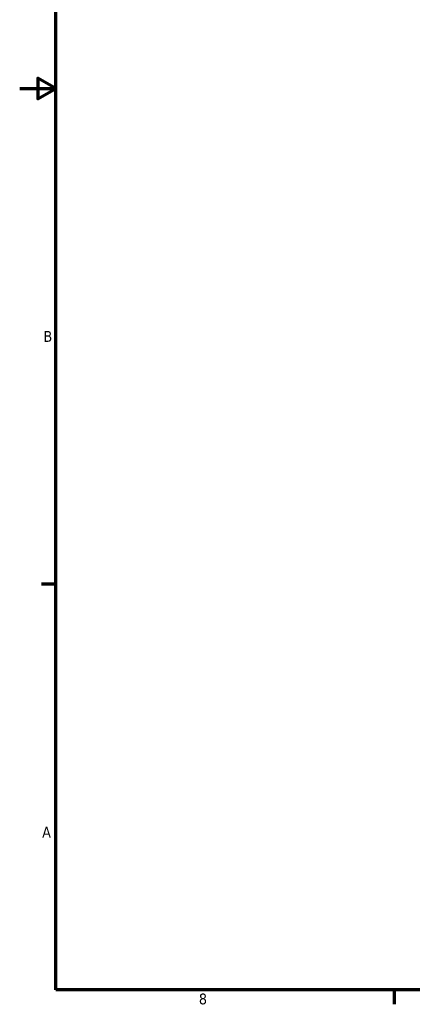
# Model space of a CAD drawing. Header units: inches. Extents: x 0.1 to 33.9, y 0.6 to 21.4.
# Tile 1 of 82: x 0.1 to 4.5, y 0.8 to 11.8. Entities that reach past the tile are written whole.
import ezdxf

# ---------------------------------------------------------------- set-up
doc = ezdxf.new("R2010")
doc.units = ezdxf.units.IN
doc.header["$MEASUREMENT"] = 0
doc.layers.add('Border (ANSI)', color=7, linetype='Continuous', lineweight=70)
doc.styles.add('Note Text (ANSI)', font='tahoma.ttf')

# ---------------------------------------------------------------- blocks, each defined once
blk = doc.blocks.new('Borders Default Border')
at = {"layer": 'Border (ANSI)'}
for p, q in [((0.5, 5.5), (0.34, 5.5)), ((4.25, 1), (4.25, 0.84))]:
    blk.add_line(p, q, dxfattribs=at)
at = {"layer": 'Border (ANSI)', "flags": 128}
for points in [[(0.5, 1), (0.5, 21), (33.5, 21), (33.5, 1), (0.5, 1)], [(0.1, 11), (0.5, 11), (0.3, 11.115), (0.3, 10.885), (0.5, 11)]]:
    blk.add_lwpolyline(points, dxfattribs=at)
at = {"layer": 'Border (ANSI)', "char_height": 0.12, "attachment_point": 7, "style": 'Note Text (ANSI)'}
for s, insert in [('B', (0.363, 8.19)), ('A', (0.349, 2.69)), ('8', (2.086, 0.837))]:
    blk.add_mtext(s, dxfattribs=dict(at, insert=insert))

msp = doc.modelspace()

# ---------------------------------------------------------------- block references
msp.add_blockref('Borders Default Border', (0, 0))

doc.saveas('drawing.dxf')
